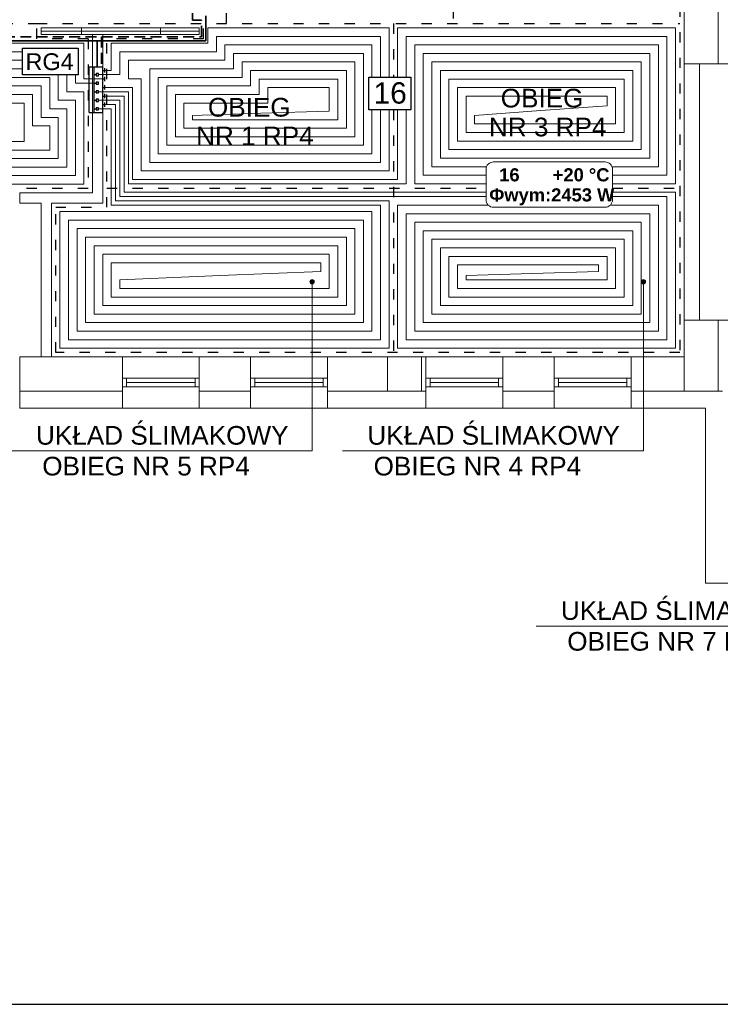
# Model space of a CAD drawing. Extents: x 280060 to 689961, y 120405 to 160329.
# Tile 19 of 85: x 659024 to 659843, y 149132 to 150284. Entities that reach past the tile are written whole.
import ezdxf
from ezdxf.lldxf.tags import DXFTag

# ---------------------------------------------------------------- set-up
doc = ezdxf.new("R2010")
doc.units = 0
doc.header["$MEASUREMENT"] = 0
for name, pattern in [('ACAD_ISO02W100', [15, 12, -3]), ('ACAD_ISO03W100', [30, 12, -18]), ('DASHED2', [9.525, 6.35, -3.175])]:
    doc.linetypes.add(name, pattern=pattern)
for name, color, linetype, lineweight in [('KAM-pro Biała Zarys', 7, 'CONTINUOUS', 9), ('KAM-pro C.O. Powrót', 150, 'ACAD_ISO02W100', 35), ('KAM-pro C.O. Zasilenie', 1, 'CONTINUOUS', 35), ('KAM-pro Kocioł C.O.', 7, 'CONTINUOUS', 18), ('KAM-pro Opis C.O.', 16, 'CONTINUOUS', 13), ('KAM-pro opis Temperatury', 102, 'CONTINUOUS', 18), ('KAM-pro Podkład Sanitarny', 253, 'CONTINUOUS', 25), ('KAM-pro Przerywana Podłogówka', 150, 'ACAD_ISO03W100', 9)]:
    doc.layers.add(name, color=color, linetype=linetype, lineweight=lineweight)
doc.layers.add('KAM-pro Podłogówka Powrót', color=7, linetype='DASH', lineweight=9, true_color=0x008000)
doc.layers.add('KAM-pro Podłogówka Zasilanie', color=7, linetype='SOLID', lineweight=9, true_color=0xff8000)
doc.styles.add('ARIAL', font='arial.ttf')
tags = doc.linetypes.add('DASH', pattern=[15, 10, -5]).pattern_tags.tags
tags[6:7] = [DXFTag(74, 4), DXFTag(75, 0), DXFTag(340, '0'), DXFTag(46, 0.0), DXFTag(50, 0.0), DXFTag(44, 0.0), DXFTag(45, 0.0)]
tags[4:5] = [DXFTag(74, 4), DXFTag(75, 0), DXFTag(340, '0'), DXFTag(46, 0.0), DXFTag(50, 0.0), DXFTag(44, 0.0), DXFTag(45, 0.0)]
tags = doc.linetypes.add('SOLID', pattern=[10, 10, 0]).pattern_tags.tags
tags[6:7] = [DXFTag(74, 4), DXFTag(75, 0), DXFTag(340, '0'), DXFTag(46, 0.0), DXFTag(50, 0.0), DXFTag(44, 0.0), DXFTag(45, 0.0)]
tags[4:5] = [DXFTag(74, 4), DXFTag(75, 0), DXFTag(340, '0'), DXFTag(46, 0.0), DXFTag(50, 0.0), DXFTag(44, 0.0), DXFTag(45, 0.0)]

msp = doc.modelspace()

# ---------------------------------------------------------------- hatches: boundary and pattern name
at = {"layer": 'KAM-pro Opis C.O.'}
h = msp.add_hatch(color=32, dxfattribs=at)
h.dxf.hatch_style = 1
h.paths.add_polyline_path([(659363.1, 149977.9, 1), (659368.3, 149977.9, 1)])
h = msp.add_hatch(color=32, dxfattribs=at)
h.dxf.hatch_style = 1
h.paths.add_polyline_path([(659750.7, 149977.9, 1), (659755.9, 149977.9, 1)])

# ---------------------------------------------------------------- linework, layer by layer
at = {"layer": 'KAM-pro Biała Zarys', "lineweight": 30}
msp.add_line((659120.8, 150228.9), (659104.8, 150228.9), dxfattribs=at)
at = {"layer": 'KAM-pro Biała Zarys', "lineweight": 25}
for points in [[(664216.5, 152102.4), (655816.5, 152102.4), (655816.5, 149132.4), (664216.5, 149132.4)], [(659432.1, 150217.1), (659481.3, 150217.1), (659481.3, 150179), (659432.1, 150179)]]:
    msp.add_lwpolyline(points, close=True, dxfattribs=at)
at = {"layer": 'KAM-pro C.O. Powrót', "color": 6, "linetype": 'DASHED2', "ltscale": 2}
for p, q in [((659225.8, 150825.7), (659225.8, 150284)), ((659236.5, 150284), (659225.8, 150284)), ((659236.5, 150264.6), (659236.5, 150284)), ((658719.7, 150264.6), (659236.5, 150264.6)), ((659119.5, 150264.6), (659119.5, 150228.9))]:
    msp.add_line(p, q, dxfattribs=at)
at = {"layer": 'KAM-pro C.O. Zasilenie', "color": 3}
for p, q in [((659241.5, 150259.6), (659241.5, 150289)), ((658724.7, 150259.6), (659241.5, 150259.6)), ((659114.5, 150259.6), (659114.5, 150228.9))]:
    msp.add_line(p, q, dxfattribs=at)
at = {"layer": 'KAM-pro Kocioł C.O.', "lineweight": 30}
for p, q in [((659104.8, 150175.8), (659104.8, 150228.9)), ((659110.8, 150175.8), (659110.8, 150228.9)), ((659120.8, 150175.8), (659120.8, 150228.9)), ((659120.8, 150225.2), (659123.3, 150225.2)), ((659123.3, 150222.7), (659123.3, 150227.7)), ((659110.8, 150220.2), (659113.3, 150220.2)), ((659115.8, 150221.4), (659113.3, 150221.4)), ((659113.3, 150221.4), (659113.3, 150218.9)), ((659113.3, 150218.9), (659115.8, 150218.9)), ((659115.8, 150218.9), (659115.8, 150221.4)), ((659120.8, 150215.2), (659123.3, 150215.2)), ((659123.3, 150212.7), (659123.3, 150217.7)), ((659110.8, 150210.2), (659113.3, 150210.2)), ((659110.8, 150200.2), (659113.3, 150200.2)), ((659115.8, 150211.4), (659113.3, 150211.4)), ((659113.3, 150211.4), (659113.3, 150208.9)), ((659113.3, 150208.9), (659115.8, 150208.9)), ((659115.8, 150201.4), (659113.3, 150201.4)), ((659113.3, 150201.4), (659113.3, 150198.9)), ((659115.8, 150208.9), (659115.8, 150211.4)), ((659115.8, 150198.9), (659115.8, 150201.4)), ((659120.8, 150205.2), (659123.3, 150205.2)), ((659123.3, 150202.7), (659123.3, 150207.7)), ((659110.8, 150190.2), (659113.3, 150190.2)), ((659113.3, 150198.9), (659115.8, 150198.9)), ((659115.8, 150191.4), (659113.3, 150191.4)), ((659113.3, 150191.4), (659113.3, 150188.9)), ((659113.3, 150188.9), (659115.8, 150188.9)), ((659115.8, 150188.9), (659115.8, 150191.4)), ((659120.8, 150195.2), (659123.3, 150195.2)), ((659123.3, 150192.7), (659123.3, 150197.7)), ((659110.8, 150180.2), (659113.3, 150180.2)), ((659115.8, 150181.4), (659113.3, 150181.4)), ((659113.3, 150181.4), (659113.3, 150178.9)), ((659113.3, 150178.9), (659115.8, 150178.9)), ((659115.8, 150178.9), (659115.8, 150181.4)), ((659120.8, 150185.2), (659123.3, 150185.2)), ((659123.3, 150182.7), (659123.3, 150187.7)), ((659104.8, 150175.8), (659120.8, 150175.8))]:
    msp.add_line(p, q, dxfattribs=at)
msp.add_lwpolyline([(659026.8, 150251.2), (659092, 150251.2), (659092, 150220.1), (659026.8, 150220.1)], close=True, dxfattribs=at)
at = {"layer": 'KAM-pro Opis C.O.', "color": 32}
for p, q in [((659365.7, 149977.9), (659365.7, 149779.9)), ((659753.3, 149977.9), (659753.3, 149779.9)), ((659013.6, 149779.9), (659365.7, 149779.9)), ((659401.3, 149779.9), (659753.3, 149779.9)), ((659627.7, 149574.9), (659979.7, 149574.9))]:
    msp.add_line(p, q, dxfattribs=at)
for centre in [(659365.7, 149977.9), (659753.3, 149977.9)]:
    msp.add_circle(centre, 2.6, dxfattribs=at)
at = {"layer": 'KAM-pro opis Temperatury', "color": 3}
msp.add_lwpolyline([(659578, 150065), (659708.4, 150065, 0.414214), (659717.2, 150073.9), (659717.2, 150109.2, 0.414214), (659708.4, 150118), (659578, 150118, 0.414214), (659569.2, 150109.2), (659569.2, 150073.9, 0.414214), (659578, 150065)], format="xyb", dxfattribs=at)
at = {"layer": 'KAM-pro Podkład Sanitarny', "lineweight": 20, "ltscale": 13}
for p, q in [((659800.8, 150335), (659800.8, 150233)), ((659840.8, 150335), (659840.8, 150233)), ((659233.8, 150275), (659048.8, 150275)), ((659048.8, 150275), (659048.8, 150267)), ((659048.8, 150271), (659233.8, 150271)), ((659096.1, 150267), (659096.1, 150275)), ((659188.6, 150267), (659188.6, 150275)), ((659233.8, 150267), (659233.8, 150275)), ((659048.8, 150267), (659108.8, 150267)), ((659108.8, 150267), (659233.8, 150267)), ((659108.8, 150082), (659108.8, 150267)), ((659120.8, 150082), (659120.8, 150267)), ((659885.8, 150233), (659800.8, 150233)), ((659800.8, 150233), (659800.8, 149933)), ((659818.8, 150233), (659818.8, 149933)), ((659023.8, 150082), (659048.8, 150082)), ((659023.8, 150070), (659023.8, 150082)), ((659108.8, 150082), (659048.8, 150082)), ((659108.8, 150082), (659048.8, 150082)), ((659060.8, 150082), (659108.8, 150082)), ((659120.8, 150070), (659120.8, 150082)), ((659023.8, 150070), (659048.8, 150070)), ((659048.8, 149890), (659048.8, 150070)), ((659048.8, 149890), (659048.8, 150070)), ((659060.8, 149890), (659060.8, 150070)), ((659060.8, 149890), (659060.8, 150070)), ((659060.8, 150070), (659120.8, 150070)), ((659800.8, 149933), (659800.8, 149890)), ((659885.8, 149933), (659800.8, 149933)), ((659840.8, 149933), (659840.8, 149850)), ((659048.8, 149890), (659023.8, 149890)), ((659023.8, 149890), (659023.8, 149830)), ((659048.8, 149890), (659060.8, 149890)), ((659143.8, 149890), (659060.8, 149890)), ((659060.8, 149890), (659120.8, 149890)), ((659143.8, 149890), (659143.8, 149830)), ((659143.8, 149890), (659233.8, 149890)), ((659143.8, 149890), (659143.8, 149850)), ((659233.8, 149890), (659233.8, 149830)), ((659233.8, 149890), (659293.8, 149890)), ((659293.8, 149890), (659293.8, 149830)), ((659293.8, 149890), (659383.8, 149890)), ((659383.8, 149890), (659383.8, 149830)), ((659383.8, 149890), (659498.8, 149890)), ((659453.8, 149890), (659453.8, 149850)), ((659493.8, 149890), (659493.8, 149850)), ((659498.8, 149890), (659498.8, 149830)), ((659498.8, 149890), (659588.8, 149890)), ((659588.8, 149890), (659588.8, 149830)), ((659588.8, 149890), (659648.8, 149890)), ((659648.8, 149890), (659648.8, 149830)), ((659648.8, 149890), (659738.8, 149890)), ((659738.8, 149890), (659738.8, 149830)), ((659738.8, 149890), (659800.8, 149890)), ((659800.8, 149890), (659800.8, 149890)), ((659800.8, 149890), (659800.8, 149850)), ((659143.8, 149865), (659233.8, 149865)), ((659143.8, 149855), (659233.8, 149855)), ((659143.8, 149855), (659148.8, 149855)), ((659148.8, 149855), (659148.8, 149865)), ((659148.8, 149860), (659228.8, 149860)), ((659228.8, 149855), (659228.8, 149865)), ((659293.8, 149865), (659383.8, 149865)), ((659293.8, 149855), (659383.8, 149855)), ((659293.8, 149855), (659298.8, 149855)), ((659298.8, 149855), (659298.8, 149865)), ((659298.8, 149860), (659378.8, 149860)), ((659378.8, 149855), (659378.8, 149865)), ((659498.8, 149865), (659588.8, 149865)), ((659498.8, 149855), (659588.8, 149855)), ((659498.8, 149855), (659503.8, 149855)), ((659503.8, 149855), (659503.8, 149865)), ((659503.8, 149860), (659583.8, 149860)), ((659583.8, 149855), (659583.8, 149865)), ((659648.8, 149865), (659738.8, 149865)), ((659648.8, 149855), (659738.8, 149855)), ((659648.8, 149855), (659653.8, 149855)), ((659653.8, 149855), (659653.8, 149865)), ((659653.8, 149860), (659733.8, 149860)), ((659733.8, 149855), (659733.8, 149865)), ((659143.8, 149850), (659023.8, 149850)), ((659233.8, 149850), (659293.8, 149850)), ((659383.8, 149850), (659498.8, 149850)), ((659588.8, 149850), (659648.8, 149850)), ((659738.8, 149850), (659800.8, 149850)), ((659840.8, 149850), (659800.8, 149850)), ((659840.8, 149850), (659845.8, 149850)), ((659143.8, 149830), (659023.8, 149830)), ((659135.8, 149830), (659143.8, 149830)), ((659143.8, 149830), (659233.8, 149830)), ((659233.8, 149830), (659293.8, 149830)), ((659293.8, 149830), (659383.8, 149830)), ((659383.8, 149830), (659498.8, 149830)), ((659498.8, 149830), (659588.8, 149830)), ((659588.8, 149830), (659648.8, 149830)), ((659648.8, 149830), (659738.8, 149830)), ((659738.8, 149830), (659825.8, 149830)), ((659825.8, 149830), (659825.8, 149625)), ((659825.8, 149625), (659945.8, 149625)), ((659825.8, 149625), (659945.8, 149625))]:
    msp.add_line(p, q, dxfattribs=at)
msp.add_lwpolyline([(659800.8, 150233), (659818.8, 150233), (659818.8, 149933), (659800.8, 149933), (659800.8, 150233)], dxfattribs=at)
msp.add_lwpolyline([(659800.8, 150233), (659818.8, 150233), (659818.8, 149933), (659800.8, 149933), (659800.8, 150233)], dxfattribs=at)
at = {"layer": 'KAM-pro Podłogówka Powrót', "color": 4}
for p, q in [((659253.8, 150247), (659253.8, 150265)), ((659253.8, 150265), (659445.8, 150265)), ((659140.8, 150220.2), (659140.8, 150247)), ((659253.8, 150247), (659140.8, 150247)), ((659273.8, 150245), (659425.8, 150245)), ((659273.8, 150227), (659273.8, 150245)), ((659175.8, 150117.5), (659175.8, 150227)), ((659273.8, 150227), (659175.8, 150227)), ((659293.8, 150207), (659293.8, 150225)), ((659293.8, 150225), (659405.8, 150225)), ((659115.8, 150220.2), (659140.8, 150220.2)), ((659088.8, 150210.2), (659110.8, 150210.2)), ((659115.8, 150200.2), (659150.8, 150200.2)), ((659150.8, 150092.5), (659150.8, 150200.2)), ((659195.8, 150137.5), (659195.8, 150207)), ((659293.8, 150207), (659195.8, 150207)), ((659313.8, 150187), (659313.8, 150205)), ((659313.8, 150205), (659385.8, 150205)), ((659068.8, 150190.2), (659088.8, 150190.2)), ((659088.8, 150190.2), (659088.8, 150102)), ((659115.8, 150190.2), (659140.8, 150190.2)), ((659140.8, 150077.5), (659140.8, 150190.2)), ((659115.8, 150180.2), (659130.8, 150180.2)), ((659130.8, 150067.5), (659130.8, 150180.2)), ((659215.8, 150157.5), (659215.8, 150187)), ((659313.8, 150187), (659215.8, 150187)), ((659305.8, 150175), (659385.8, 150177.5)), ((659555.8, 150172.5), (659633.3, 150178.1)), ((659048.8, 150170.2), (659068.8, 150170.2)), ((659068.8, 150170.2), (659068.8, 150122)), ((659150.8, 150092.5), (659475.8, 150092.5)), ((659140.8, 150077.5), (659569.2, 150077.5)), ((659717.2, 150077.5), (659780.8, 150077.5)), ((659130.8, 150067.5), (659445.8, 150067.5)), ((659140.8, 149980), (659258.3, 149985)), ((659623.3, 149987.5), (659700.8, 149990))]:
    msp.add_line(p, q, dxfattribs=at)
for points in [[(659445.8, 150217.1), (659445.8, 150265)], [(659780.8, 150265), (659475.8, 150265), (659475.8, 150217.1)], [(659717.2, 150102.5), (659780.8, 150102.5), (659780.8, 150265)], [(658809.3, 150247), (659026.8, 150247)], [(659195.8, 150137.5), (659425.8, 150137.5), (659425.8, 150245)], [(659760.8, 150245), (659495.8, 150245), (659495.8, 150102.5)], [(659515.8, 150122.5), (659760.8, 150122.5), (659760.8, 150245)], [(658809.3, 150227), (659026.8, 150227)], [(659215.8, 150157.5), (659405.8, 150157.5), (659405.8, 150225)], [(659740.8, 150225), (659515.8, 150225), (659515.8, 150122.5)], [(659535.8, 150142.5), (659740.8, 150142.5), (659740.8, 150225)], [(659088.8, 150102), (658748.8, 150102), (658748.8, 150219.3)], [(659068.8, 150122), (658768.8, 150122), (658768.8, 150219.3)], [(659068.8, 150220.1), (659068.8, 150190.2)], [(659088.8, 150220.1), (659088.8, 150210.2)], [(659028.8, 150142), (658788.8, 150142), (658788.8, 150207)], [(658967.2, 150207), (659048.8, 150207), (659048.8, 150170.2)], [(659385.8, 150177.5), (659385.8, 150205)], [(659720.8, 150205), (659535.8, 150205), (659535.8, 150142.5)], [(659555.8, 150162.5), (659720.8, 150162.5), (659720.8, 150205)], [(658967.2, 150187), (659028.8, 150187), (659028.8, 150142)], [(659175.8, 150117.5), (659445.8, 150117.5), (659445.8, 150179)], [(659475.8, 150179), (659475.8, 150092.5)], [(659555.8, 150172.5), (659555.8, 150162.5)], [(659495.8, 150102.5), (659569.2, 150102.5)], [(659475.8, 149910), (659780.8, 149910), (659780.8, 150077.5)], [(659080.8, 149910), (659445.8, 149910), (659445.8, 150067.5)], [(659760.8, 150057.5), (659475.8, 150057.5), (659475.8, 149910)], [(659495.8, 149930), (659760.8, 149930), (659760.8, 150057.5)], [(659425.8, 150050), (659080.8, 150050), (659080.8, 149910)], [(659100.8, 149930), (659425.8, 149930), (659425.8, 150050)], [(659405.8, 150030), (659100.8, 150030), (659100.8, 149930)], [(659120.8, 149950), (659405.8, 149950), (659405.8, 150030)], [(659740.8, 150037.5), (659495.8, 150037.5), (659495.8, 149930)], [(659515.8, 149950), (659740.8, 149950), (659740.8, 150037.5)], [(659720.8, 150017.5), (659515.8, 150017.5), (659515.8, 149950)], [(659535.8, 149970), (659720.8, 149970), (659720.8, 150017.5)], [(659385.8, 150010), (659120.8, 150010), (659120.8, 149950)], [(659140.8, 149970), (659385.8, 149970), (659385.8, 150010)], [(659700.8, 149997.5), (659535.8, 149997.5), (659535.8, 149970)], [(659700.8, 149990), (659700.8, 149997.5)], [(659140.8, 149980), (659140.8, 149970)]]:
    msp.add_lwpolyline(points, dxfattribs=at)
at = {"layer": 'KAM-pro Podłogówka Zasilanie', "color": 1}
for p, q in [((659243.8, 150257), (659243.8, 150275)), ((659243.8, 150275), (659455.8, 150275)), ((659130.8, 150225.2), (659130.8, 150257)), ((659243.8, 150257), (659130.8, 150257)), ((659263.8, 150255), (659435.8, 150255)), ((659263.8, 150237), (659263.8, 150255)), ((659150.8, 150215.2), (659150.8, 150237)), ((659263.8, 150237), (659150.8, 150237)), ((659283.8, 150217), (659283.8, 150235)), ((659283.8, 150235), (659415.8, 150235)), ((659123.3, 150225.2), (659130.8, 150225.2)), ((659098.8, 150215.2), (659120.8, 150215.2)), ((659150.8, 150215.2), (659165.8, 150215.2)), ((659165.8, 150107.5), (659165.8, 150215.2)), ((659185.8, 150127.5), (659185.8, 150217)), ((659283.8, 150217), (659185.8, 150217)), ((659303.8, 150197), (659303.8, 150215)), ((659303.8, 150215), (659395.8, 150215)), ((659078.8, 150200.2), (659098.8, 150200.2)), ((659098.8, 150200.2), (659098.8, 150092)), ((659123.3, 150205.2), (659155.8, 150205.2)), ((659155.8, 150097.5), (659155.8, 150205.2)), ((659123.3, 150195.2), (659145.8, 150195.2)), ((659145.8, 150082.5), (659145.8, 150195.2)), ((659205.8, 150147.5), (659205.8, 150197)), ((659303.8, 150197), (659205.8, 150197)), ((659058.8, 150180.2), (659078.8, 150180.2)), ((659078.8, 150180.2), (659078.8, 150112)), ((659123.3, 150185.2), (659135.8, 150185.2)), ((659135.8, 150072.5), (659135.8, 150185.2)), ((659633.3, 150178.1), (659710.8, 150183.7)), ((659225.8, 150172.5), (659305.8, 150175)), ((659225.8, 150167.5), (659225.8, 150172.5)), ((659038.8, 150160.2), (659058.8, 150160.2)), ((659058.8, 150160.2), (659058.8, 150132)), ((659155.8, 150097.5), (659465.8, 150097.5)), ((659145.8, 150082.5), (659569.2, 150082.5)), ((659717.2, 150082.5), (659790.8, 150082.5)), ((659135.8, 150072.5), (659455.8, 150072.5)), ((659258.3, 149985), (659375.8, 149990)), ((659545.8, 149985), (659623.3, 149987.5)), ((659545.8, 149980), (659545.8, 149985))]:
    msp.add_line(p, q, dxfattribs=at)
for points in [[(659455.8, 150217.1), (659455.8, 150275)], [(659790.8, 150275), (659465.8, 150275), (659465.8, 150217.1)], [(659717.2, 150092.5), (659790.8, 150092.5), (659790.8, 150275)], [(658738.8, 150257), (659098.8, 150257), (659098.8, 150215.2)], [(659098.8, 150092), (658738.8, 150092), (658738.8, 150257)], [(659435.8, 150217.1), (659435.8, 150255)], [(659770.8, 150255), (659485.8, 150255), (659485.8, 150092.5)], [(659716.6, 150112.5), (659770.8, 150112.5), (659770.8, 150255)], [(658809.3, 150237), (659026.8, 150237)], [(659205.8, 150147.5), (659415.8, 150147.5), (659415.8, 150235)], [(659750.8, 150235), (659505.8, 150235), (659505.8, 150112.5)], [(659525.8, 150132.5), (659750.8, 150132.5), (659750.8, 150235)], [(659078.8, 150112), (658758.8, 150112), (658758.8, 150219.3)], [(659058.8, 150132), (658778.8, 150132), (658778.8, 150217)], [(658967.2, 150217), (659058.8, 150217), (659058.8, 150180.2)], [(659078.8, 150220.1), (659078.8, 150200.2)], [(659225.8, 150167.5), (659395.8, 150167.5), (659395.8, 150215)], [(659730.8, 150215), (659525.8, 150215), (659525.8, 150132.5)], [(659545.8, 150152.5), (659730.8, 150152.5), (659730.8, 150215)], [(658967.2, 150197), (659038.8, 150197), (659038.8, 150160.2)], [(659710.8, 150195), (659545.8, 150195), (659545.8, 150152.5)], [(659710.8, 150183.7), (659710.8, 150195)], [(659165.8, 150107.5), (659455.8, 150107.5), (659455.8, 150179)], [(659185.8, 150127.5), (659435.8, 150127.5), (659435.8, 150179)], [(659465.8, 150179), (659465.8, 150097.5)], [(659505.8, 150112.5), (659569.8, 150112.5)], [(659485.8, 150092.5), (659569.2, 150092.5)], [(659465.8, 149900), (659790.8, 149900), (659790.8, 150082.5)], [(659070.8, 149900), (659455.8, 149900), (659455.8, 150072.5)], [(659571.9, 150067.5), (659465.8, 150067.5), (659465.8, 149900)], [(659485.8, 149920), (659770.8, 149920), (659770.8, 150067.5)], [(659770.8, 150067.5), (659714.5, 150067.5)], [(659435.8, 150060), (659070.8, 150060), (659070.8, 149900)], [(659090.8, 149920), (659435.8, 149920), (659435.8, 150060)], [(659415.8, 150040), (659090.8, 150040), (659090.8, 149920)], [(659110.8, 149940), (659415.8, 149940), (659415.8, 150040)], [(659750.8, 150047.5), (659485.8, 150047.5), (659485.8, 149920)], [(659505.8, 149940), (659750.8, 149940), (659750.8, 150047.5)], [(659730.8, 150027.5), (659505.8, 150027.5), (659505.8, 149940)], [(659525.8, 149960), (659730.8, 149960), (659730.8, 150027.5)], [(659395.8, 150020), (659110.8, 150020), (659110.8, 149940)], [(659130.8, 149960), (659395.8, 149960), (659395.8, 150020)], [(659710.8, 150007.5), (659525.8, 150007.5), (659525.8, 149960)], [(659545.8, 149980), (659710.8, 149980), (659710.8, 150007.5)], [(659375.8, 150000), (659130.8, 150000), (659130.8, 149960)], [(659375.8, 149990), (659375.8, 150000)]]:
    msp.add_lwpolyline(points, dxfattribs=at)
at = {"layer": 'KAM-pro Przerywana Podłogówka', "color": 92, "lineweight": 25}
for p, q in [((659265.8, 150280), (659265.8, 150478)), ((659530.8, 150478), (659530.8, 150280)), ((659795.8, 150450), (659795.8, 149895)), ((658043.8, 150280), (659043.8, 150280)), ((659043.8, 150262), (659043.8, 150280)), ((659043.8, 150280), (659795.8, 150280)), ((659238.8, 150262), (659238.8, 150280)), ((659460.8, 150280), (659460.8, 150217.1)), ((659103.8, 150262), (659043.8, 150262)), ((659103.8, 150262), (659103.8, 150087)), ((659238.8, 150262), (659125.8, 150262)), ((659125.8, 150065), (659125.8, 150262)), ((659460.8, 150179), (659460.8, 149895)), ((659103.8, 150087), (658733.8, 150087)), ((659125.8, 150087.5), (659569.2, 150087.5)), ((659717.2, 150087.5), (659795.8, 150087.5)), ((659065.8, 149895), (659065.8, 150065)), ((659065.8, 150065), (659125.8, 150065)), ((659795.8, 149895), (659065.8, 149895))]:
    msp.add_line(p, q, dxfattribs=at)

# ---------------------------------------------------------------- texts
at = {"layer": 'KAM-pro Biała Zarys', "lineweight": 25, "insert": (659437.7, 150211.3), "char_height": 25, "width": 31.17, "attachment_point": 1, "style": 'ARIAL'}
msp.add_mtext('16', dxfattribs=at)
at = {"layer": 'KAM-pro Opis C.O.', "color": 32, "style": 'ARIAL'}
for s, height, p in [('RG4', 19.68, (659030.4, 150225.5)), ('OBIEG ', 21.87, (659586.4, 150181.8)), ('OBIEG ', 21.87, (659243.9, 150171.1)), ('NR 3 RP4 ', 21.87, (659572.6, 150148)), ('NR 1 RP4 ', 21.87, (659230.1, 150137.4)), ('UKŁAD ŚLIMAKOWY', 21.87, (659042.8, 149787.2)), ('UKŁAD ŚLIMAKOWY', 21.87, (659430.4, 149787.2)), ('OBIEG NR 5 RP4 ', 21.87, (659050.1, 149751.2)), ('OBIEG NR 4 RP4 ', 21.87, (659437.7, 149751.2)), ('UKŁAD ŚLIMAKOWY', 21.87, (659656.8, 149582.2)), ('OBIEG NR 7 RP3 ', 21.87, (659664.2, 149546.2))]:
    msp.add_text(s, height=height, dxfattribs=at).set_placement(p)
at = {"layer": 'KAM-pro opis Temperatury', "color": 3, "char_height": 15.352, "attachment_point": 7}
for s, insert in [('{\\fArial|b1|i0|c238|p34;16}', (659584.6, 150095.1)), ('{\\fArial|b1|i0|c238|p34;+20 °C}', (659647.2, 150095.1)), ('{\\fArial|b1|i0|c0|p34;Φ\\fArial|b1|i0|c238|p34;wym:2453 W}', (659573, 150067.2))]:
    msp.add_mtext(s, dxfattribs=dict(at, insert=insert))

doc.saveas('drawing.dxf')
